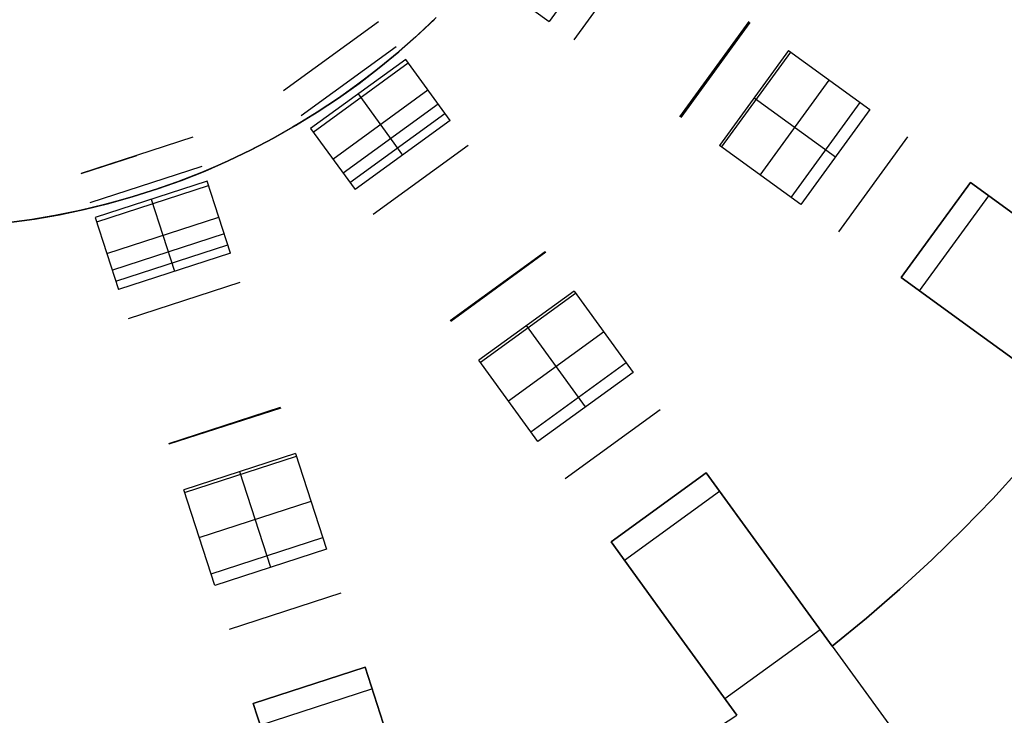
# Model space of a CAD drawing. Header units: millimetres. Extents: x 567 to 919, y 2269 to 2620.
# Tile 8 of 17: x 753 to 854, y 2320 to 2391. Entities that reach past the tile are written whole.
import ezdxf

# ---------------------------------------------------------------- set-up
doc = ezdxf.new("R2010")
doc.units = ezdxf.units.MM

msp = doc.modelspace()

# ---------------------------------------------------------------- linework, layer by layer
at = {"extrusion": (0.182849, 0.970735, -0.155688)}
msp.add_lwpolyline([(-363.12, 391.65), (-449.67, 320.11)], dxfattribs=at)
for points in [[(814.33, 2400.12), (807.28, 2390.41)], [(816.87, 2398.27), (809.82, 2388.56)], [(801.03, 2394.95), (807.28, 2390.41)], [(795.57, 2390.64), (793.67, 2388.86), (791.71, 2387.14), (789.7, 2385.49), (787.63, 2383.92), (785.5, 2382.41), (783.33, 2380.98), (781.1, 2379.63), (778.83, 2378.35), (776.52, 2377.16), (774.17, 2376.04), (771.78, 2375.01), (769.35, 2374.06), (766.9, 2373.2), (764.41, 2372.42), (761.9, 2371.73), (759.37, 2371.12), (756.82, 2370.6), (754.25, 2370.18), (751.67, 2369.84)], [(795.76, 2390.83), (793.88, 2389.05), (791.94, 2387.33), (789.94, 2385.68), (787.88, 2384.1), (785.77, 2382.6), (783.61, 2381.16), (781.4, 2379.81), (779.15, 2378.53), (776.86, 2377.32), (774.52, 2376.2), (772.15, 2375.16), (769.74, 2374.2), (767.3, 2373.33), (764.83, 2372.54), (762.33, 2371.84), (759.82, 2371.22), (757.28, 2370.69), (754.73, 2370.25), (752.16, 2369.9)], [(752.16, 2369.9), (754.73, 2370.25), (757.28, 2370.69), (759.82, 2371.22), (762.33, 2371.84), (764.83, 2372.54), (767.3, 2373.33), (769.74, 2374.2), (772.15, 2375.16), (774.52, 2376.2), (776.86, 2377.32), (779.15, 2378.53), (781.4, 2379.81), (783.61, 2381.16), (785.77, 2382.6), (787.88, 2384.1), (789.94, 2385.68), (791.94, 2387.33), (793.88, 2389.05), (795.76, 2390.83)], [(789.86, 2390.38), (780.15, 2383.33)], [(820.65, 2380.7), (827.7, 2390.41)], [(827.79, 2390.34), (820.73, 2380.63)], [(781.97, 2380.82), (791.68, 2387.88)], [(831.74, 2387.47), (824.69, 2377.76)], [(824.9, 2377.6), (831.96, 2387.31)], [(831.74, 2387.47), (840.04, 2381.44)], [(792.64, 2386.56), (782.93, 2379.51)], [(783.2, 2379.14), (792.91, 2386.19)], [(797.18, 2380.31), (792.64, 2386.56)], [(828.84, 2374.74), (835.89, 2384.45)], [(785.2, 2376.38), (794.91, 2383.44)], [(787.79, 2383.03), (792.32, 2376.79)], [(795.95, 2382), (786.24, 2374.95)], [(836.52, 2376.58), (828.22, 2382.61)], [(831.99, 2372.45), (839.05, 2382.16)], [(786.95, 2373.98), (796.65, 2381.03)], [(786.95, 2373.98), (796.65, 2381.03)], [(840.04, 2381.44), (832.99, 2371.73)], [(797.18, 2380.31), (787.47, 2373.26)], [(782.93, 2379.51), (787.47, 2373.26)], [(770.9, 2378.62), (759.49, 2374.91)], [(799.03, 2377.77), (789.32, 2370.72)], [(843.87, 2378.66), (836.82, 2368.95)], [(759.49, 2374.91), (765.19, 2376.76)], [(832.99, 2371.73), (824.69, 2377.76)], [(760.44, 2371.96), (771.86, 2375.67)], [(772.36, 2374.12), (760.95, 2370.41)], [(774.74, 2366.78), (772.36, 2374.12)], [(850.31, 2373.98), (843.25, 2364.27)], [(850.31, 2373.98), (843.25, 2364.27)], [(850.31, 2373.98), (843.25, 2364.27)], [(850.31, 2373.98), (843.25, 2364.27)], [(850.31, 2373.98), (843.25, 2364.27)], [(850.31, 2373.98), (843.25, 2364.27)], [(843.25, 2364.27), (850.31, 2373.98)], [(843.25, 2364.27), (850.31, 2373.98)], [(843.25, 2364.27), (850.31, 2373.98)], [(850.31, 2373.98), (858.4, 2368.1)], [(858.4, 2368.1), (850.31, 2373.98)], [(850.31, 2373.98), (858.4, 2368.1)], [(858.4, 2368.1), (850.31, 2373.98)], [(761.09, 2369.98), (772.5, 2373.69)], [(766.65, 2372.27), (769.04, 2364.92)], [(845.12, 2362.91), (852.18, 2372.62)], [(760.95, 2370.41), (763.33, 2363.07)], [(762.14, 2366.74), (773.55, 2370.45)], [(774.1, 2368.76), (762.69, 2365.05)], [(763.06, 2363.92), (774.47, 2367.62)], [(774.74, 2366.78), (763.33, 2363.07)], [(797.18, 2359.89), (806.89, 2366.94)], [(806.96, 2366.86), (797.25, 2359.8)], [(775.72, 2363.78), (764.3, 2360.08)], [(851.34, 2358.39), (843.25, 2364.27)], [(843.25, 2364.27), (851.34, 2358.39)], [(851.34, 2358.39), (843.25, 2364.27)], [(843.25, 2364.27), (851.34, 2358.39)], [(809.83, 2362.9), (800.12, 2355.85)], [(800.28, 2355.63), (809.99, 2362.68)], [(809.83, 2362.9), (815.86, 2354.6)], [(803.14, 2351.7), (812.85, 2358.75)], [(811.01, 2351.07), (804.98, 2359.37)], [(860.96, 2351.41), (851.34, 2358.39)], [(851.34, 2358.39), (860.96, 2351.41)], [(860.96, 2351.41), (851.34, 2358.39)], [(851.34, 2358.39), (860.96, 2351.41)], [(806.15, 2347.55), (800.12, 2355.85)], [(805.43, 2348.54), (815.14, 2355.6)], [(815.86, 2354.6), (806.15, 2347.55)], [(768.44, 2347.35), (779.85, 2351.06)], [(779.89, 2350.96), (768.47, 2347.25)], [(818.64, 2350.77), (808.93, 2343.72)], [(836.18, 2326.63), (839.7, 2329.5), (843.1, 2332.45), (846.38, 2335.46), (849.54, 2338.55), (852.58, 2341.69), (855.5, 2344.88), (858.29, 2348.13), (860.96, 2351.41)], [(836.18, 2326.63), (839.7, 2329.5), (843.1, 2332.45), (846.38, 2335.46), (849.54, 2338.55), (852.58, 2341.69), (855.5, 2344.88), (858.29, 2348.13), (860.96, 2351.41)], [(860.96, 2351.41), (858.29, 2348.13), (855.5, 2344.88), (852.58, 2341.69), (849.54, 2338.55), (846.38, 2335.46), (843.1, 2332.45), (839.7, 2329.5), (836.18, 2326.63)], [(836.18, 2326.63), (839.7, 2329.5), (843.1, 2332.45), (846.38, 2335.46), (849.54, 2338.55), (852.58, 2341.69), (855.5, 2344.88), (858.29, 2348.13), (860.96, 2351.41)], [(860.96, 2351.41), (858.29, 2348.13), (855.5, 2344.88), (852.58, 2341.69), (849.54, 2338.55), (846.38, 2335.46), (843.1, 2332.45), (839.7, 2329.5), (836.18, 2326.63)], [(860.96, 2351.41), (858.29, 2348.13), (855.5, 2344.88), (852.58, 2341.69), (849.54, 2338.55), (846.38, 2335.46), (843.1, 2332.45), (839.7, 2329.5), (836.18, 2326.63)], [(781.4, 2346.3), (769.98, 2342.6)], [(770.07, 2342.34), (781.48, 2346.05)], [(781.4, 2346.3), (784.57, 2336.55)], [(778.86, 2334.69), (775.69, 2344.45)], [(823.32, 2344.34), (813.61, 2337.28)], [(823.32, 2344.34), (813.61, 2337.28)], [(823.32, 2344.34), (813.61, 2337.28)], [(823.32, 2344.34), (813.61, 2337.28)], [(823.32, 2344.34), (813.61, 2337.28)], [(823.32, 2344.34), (813.61, 2337.28)], [(813.61, 2337.28), (823.32, 2344.34)], [(813.61, 2337.28), (823.32, 2344.34)], [(813.61, 2337.28), (823.32, 2344.34)], [(823.32, 2344.34), (829.2, 2336.24)], [(829.2, 2336.24), (823.32, 2344.34)], [(823.32, 2344.34), (829.2, 2336.24)], [(829.2, 2336.24), (823.32, 2344.34)], [(773.15, 2332.84), (769.98, 2342.6)], [(814.97, 2335.41), (824.67, 2342.47)], [(771.57, 2337.72), (782.98, 2341.43)], [(772.77, 2334.01), (784.19, 2337.72)], [(784.57, 2336.55), (773.15, 2332.84)], [(819.49, 2329.19), (813.61, 2337.28)], [(813.61, 2337.28), (819.49, 2329.19)], [(819.49, 2329.19), (813.61, 2337.28)], [(813.61, 2337.28), (819.49, 2329.19)], [(829.2, 2336.24), (836.18, 2326.63)], [(836.18, 2326.63), (829.2, 2336.24)], [(829.2, 2336.24), (836.18, 2326.63)], [(836.18, 2326.63), (829.2, 2336.24)], [(786.03, 2332.05), (774.62, 2328.34)], [(826.47, 2319.58), (819.49, 2329.19)], [(819.49, 2329.19), (826.47, 2319.58)], [(826.47, 2319.58), (819.49, 2329.19)], [(819.49, 2329.19), (826.47, 2319.58)], [(825.24, 2321.28), (834.95, 2328.33)], [(836.18, 2326.63), (849.83, 2307.84)], [(788.49, 2324.48), (777.07, 2320.77)], [(788.49, 2324.48), (777.07, 2320.77)], [(788.49, 2324.48), (777.07, 2320.77)], [(788.49, 2324.48), (777.07, 2320.77)], [(788.49, 2324.48), (777.07, 2320.77)], [(788.49, 2324.48), (777.07, 2320.77)], [(777.07, 2320.77), (788.49, 2324.48)], [(777.07, 2320.77), (788.49, 2324.48)], [(777.07, 2320.77), (788.49, 2324.48)], [(788.49, 2324.48), (791.58, 2314.97)], [(791.58, 2314.97), (788.49, 2324.48)], [(788.49, 2324.48), (791.58, 2314.97)], [(791.58, 2314.97), (788.49, 2324.48)], [(777.79, 2318.58), (789.2, 2322.29)], [(780.16, 2311.26), (777.07, 2320.77)], [(777.07, 2320.77), (780.16, 2311.26)], [(780.16, 2311.26), (777.07, 2320.77)], [(777.07, 2320.77), (780.16, 2311.26)], [(795.25, 2303.67), (799.48, 2305.31), (803.63, 2307.06), (807.68, 2308.92), (811.64, 2310.87), (815.5, 2312.92), (819.26, 2315.06), (822.92, 2317.28), (826.47, 2319.58)]]:
    msp.add_lwpolyline(points)
at = {"extrusion": (0.261413, 0.909535, -0.323124)}
for points in [[(-118.82, 781.58), (-161.46, 733.65)], [(-159.41, 731.82), (-116.77, 779.76)], [(-157.36, 730), (-114.72, 777.94)]]:
    msp.add_lwpolyline(points, dxfattribs=at)
at = {"extrusion": (0.32285, 0.889572, -0.323156)}
for points in [[(-33.56, 742.85), (50.31, 817.52)], [(51.97, 815.66), (-31.9, 740.98)], [(53.63, 813.8), (-30.24, 739.12)]]:
    msp.add_lwpolyline(points, dxfattribs=at)
at = {"extrusion": (0.809017, 0.587785, -1.96415e-14)}
msp.add_lwpolyline([(1464.87, 0), (1465.04, 0), (1465.21, -0.01), (1465.38, -0.03), (1465.55, -0.05), (1465.73, -0.07), (1465.9, -0.11), (1466.06, -0.15), (1466.23, -0.19), (1466.4, -0.24), (1466.56, -0.3), (1466.72, -0.36), (1466.88, -0.42), (1467.04, -0.5), (1467.19, -0.57), (1467.34, -0.66), (1467.49, -0.75), (1467.64, -0.84), (1467.78, -0.94), (1467.92, -1.04), (1468.05, -1.15), (1468.19, -1.26), (1468.31, -1.38), (1468.44, -1.5), (1468.56, -1.63), (1468.67, -1.76), (1468.78, -1.89), (1468.89, -2.03), (1468.99, -2.17), (1469.08, -2.31), (1469.17, -2.46), (1469.26, -2.61), (1469.34, -2.76), (1469.41, -2.92), (1469.48, -3.08), (1469.54, -3.24), (1469.6, -3.4), (1469.66, -3.57), (1469.7, -3.73), (1469.74, -3.9), (1469.78, -4.07), (1469.81, -4.24), (1469.83, -4.41), (1469.85, -4.58), (1469.86, -4.76), (1469.86, -4.93), (1469.86, -5.1), (1469.86, -5.27), (1469.85, -5.45), (1469.83, -5.62), (1469.8, -5.79), (1469.77, -5.96), (1469.74, -6.13), (1469.69, -6.3), (1469.65, -6.46), (1469.59, -6.63)], dxfattribs=at)
at = {"extrusion": (0.981519, 0.051352, 0.184345)}
for points in [[(2345.85, -174.95), (2337.16, -205.57)], [(2333.89, -204.64), (2342.58, -174.02)], [(2330.62, -203.72), (2339.31, -173.09)]]:
    msp.add_lwpolyline(points, dxfattribs=at)
at = {"extrusion": (0.587785, 0.809017, 5.97249e-13)}
msp.add_lwpolyline([(751.95, 0), (751.78, 0), (751.61, -0.01), (751.44, -0.03), (751.27, -0.05), (751.1, -0.07), (750.94, -0.1), (750.77, -0.14), (750.61, -0.18), (750.44, -0.23), (750.28, -0.29), (750.12, -0.35), (749.96, -0.41), (749.81, -0.48), (749.66, -0.56), (749.51, -0.64), (749.36, -0.72), (749.22, -0.81), (749.07, -0.91), (748.94, -1.01), (748.8, -1.11)], dxfattribs=at)
at = {"extrusion": (0.587785, 0.809017, -6.43595e-14)}
msp.add_lwpolyline([(735.31, -308.96), (735.35, -309.13), (735.37, -309.3), (735.39, -309.47), (735.41, -309.64), (735.42, -309.81), (735.42, -309.98), (735.42, -310.15), (735.41, -310.32), (735.4, -310.49), (735.38, -310.66), (735.35, -310.83), (735.32, -311), (735.28, -311.17), (735.24, -311.33), (735.19, -311.5), (735.14, -311.66), (735.08, -311.82), (735.01, -311.98), (734.94, -312.13), (734.87, -312.29), (734.79, -312.44), (734.7, -312.59), (734.61, -312.73), (734.51, -312.87), (734.41, -313.01), (734.31, -313.15), (734.2, -313.28), (734.08, -313.41), (733.97, -313.53), (733.84, -313.65), (733.72, -313.76), (733.59, -313.87), (733.45, -313.98), (733.31, -314.08), (733.17, -314.18), (733.03, -314.27), (732.88, -314.36), (732.73, -314.44), (732.58, -314.51), (732.42, -314.58), (732.26, -314.65), (732.1, -314.71), (731.94, -314.76), (731.78, -314.81), (731.61, -314.86), (731.44, -314.89), (731.27, -314.93), (731.11, -314.95), (730.94, -314.97), (730.76, -314.99), (730.59, -315), (730.42, -315)], dxfattribs=at)
at = {"extrusion": (0.020711, 0.992505, 0.12044)}
for points in [[(-800.59, -464.7), (-777.74, -596.62)], [(-774.31, -596.03), (-797.17, -464.11)], [(-770.89, -595.43), (-793.75, -463.51)]]:
    msp.add_lwpolyline(points, dxfattribs=at)
at = {"extrusion": (0.809017, 0.587785, -1.4411e-14)}
msp.add_lwpolyline([(1469.59, -6.63), (1469.65, -6.46), (1469.69, -6.3), (1469.74, -6.13), (1469.77, -5.96), (1469.8, -5.79), (1469.83, -5.62), (1469.85, -5.45), (1469.86, -5.27), (1469.86, -5.1), (1469.86, -4.93), (1469.86, -4.76), (1469.85, -4.58), (1469.83, -4.41), (1469.81, -4.24), (1469.78, -4.07), (1469.74, -3.9), (1469.7, -3.73), (1469.66, -3.57), (1469.6, -3.4), (1469.54, -3.24), (1469.48, -3.08), (1469.41, -2.92), (1469.34, -2.76), (1469.26, -2.61), (1469.17, -2.46), (1469.08, -2.31), (1468.99, -2.17), (1468.89, -2.03), (1468.78, -1.89), (1468.67, -1.76), (1468.56, -1.63), (1468.44, -1.5), (1468.31, -1.38), (1468.19, -1.26), (1468.05, -1.15), (1467.92, -1.04), (1467.78, -0.94), (1467.64, -0.84), (1467.49, -0.75), (1467.34, -0.66), (1467.19, -0.57), (1467.04, -0.5), (1466.88, -0.42), (1466.72, -0.36), (1466.56, -0.3), (1466.4, -0.24), (1466.23, -0.19), (1466.06, -0.15), (1465.9, -0.11), (1465.73, -0.07), (1465.55, -0.05), (1465.38, -0.03), (1465.21, -0.01), (1465.04, 0), (1464.87, 0)], dxfattribs=at)
at = {"extrusion": (0.587785, 0.809017, 3.02297e-14)}
msp.add_lwpolyline([(730.42, -315), (730.59, -315), (730.76, -314.99), (730.94, -314.97), (731.11, -314.95), (731.27, -314.93), (731.44, -314.89), (731.61, -314.86), (731.78, -314.81), (731.94, -314.76), (732.1, -314.71), (732.26, -314.65), (732.42, -314.58), (732.58, -314.51), (732.73, -314.44), (732.88, -314.36), (733.03, -314.27), (733.17, -314.18), (733.31, -314.08), (733.45, -313.98), (733.59, -313.87), (733.72, -313.76), (733.84, -313.65), (733.97, -313.53), (734.08, -313.41), (734.2, -313.28), (734.31, -313.15), (734.41, -313.01), (734.51, -312.87), (734.61, -312.73), (734.7, -312.59), (734.79, -312.44), (734.87, -312.29), (734.94, -312.13), (735.01, -311.98), (735.08, -311.82), (735.14, -311.66), (735.19, -311.5), (735.24, -311.33), (735.28, -311.17), (735.32, -311), (735.35, -310.83), (735.38, -310.66), (735.4, -310.49), (735.41, -310.32), (735.42, -310.15), (735.42, -309.98), (735.42, -309.81), (735.41, -309.64), (735.39, -309.47), (735.37, -309.3), (735.35, -309.13), (735.31, -308.96)], dxfattribs=at)
at = {"extrusion": (0.809017, 0.587785, 2.89713e-14)}
msp.add_lwpolyline([(1469.59, -6.63), (1469.65, -6.46), (1469.69, -6.3), (1469.74, -6.13), (1469.77, -5.96), (1469.8, -5.79), (1469.83, -5.62), (1469.85, -5.45), (1469.86, -5.27), (1469.86, -5.1), (1469.86, -4.93), (1469.86, -4.76), (1469.85, -4.58), (1469.83, -4.41), (1469.81, -4.24), (1469.78, -4.07), (1469.74, -3.9), (1469.7, -3.73), (1469.66, -3.57), (1469.6, -3.4), (1469.54, -3.24), (1469.48, -3.08), (1469.41, -2.92), (1469.34, -2.76), (1469.26, -2.61), (1469.17, -2.46), (1469.08, -2.31), (1468.99, -2.17), (1468.89, -2.03), (1468.78, -1.89), (1468.67, -1.76), (1468.56, -1.63), (1468.44, -1.5), (1468.31, -1.38), (1468.19, -1.26), (1468.05, -1.15), (1467.92, -1.04), (1467.78, -0.94), (1467.64, -0.84), (1467.49, -0.75), (1467.34, -0.66), (1467.19, -0.57), (1467.04, -0.5), (1466.88, -0.42), (1466.72, -0.36), (1466.56, -0.3), (1466.4, -0.24), (1466.23, -0.19), (1466.06, -0.15), (1465.9, -0.11), (1465.73, -0.07), (1465.55, -0.05), (1465.38, -0.03), (1465.21, -0.01), (1465.04, 0), (1464.87, 0)], dxfattribs=at)
at = {"extrusion": (0.809017, 0.587785, 2.64814e-13)}
msp.add_lwpolyline([(1458.04, -38.64), (1458.15, -38.52), (1458.26, -38.4), (1458.36, -38.28), (1458.46, -38.15), (1458.56, -38.02), (1458.65, -37.89), (1458.74, -37.75), (1458.82, -37.61), (1458.9, -37.47), (1458.98, -37.33), (1459.05, -37.18), (1459.11, -37.03), (1459.17, -36.88), (1459.23, -36.73)], dxfattribs=at)
at = {"extrusion": (0.909535, 0.261413, 0.323124)}
for points in [[(2068.33, -496.49), (2025.69, -544.42)], [(2023.65, -542.6), (2066.28, -494.67)], [(2021.6, -540.78), (2064.23, -492.85)]]:
    msp.add_lwpolyline(points, dxfattribs=at)
at = {"extrusion": (0.587785, 0.809017, -1.96246e-13)}
msp.add_lwpolyline([(720.16, -315), (719.99, -315), (719.82, -314.99), (719.65, -314.97), (719.48, -314.95), (719.31, -314.93), (719.14, -314.89), (718.97, -314.86), (718.8, -314.81), (718.64, -314.76), (718.48, -314.71), (718.32, -314.65), (718.16, -314.58), (718, -314.51), (717.85, -314.43), (717.7, -314.35), (717.55, -314.26), (717.4, -314.17), (717.26, -314.07), (717.12, -313.97), (716.99, -313.86), (716.86, -313.75), (716.73, -313.63), (716.61, -313.51), (716.49, -313.39), (716.37, -313.26), (716.26, -313.13), (716.16, -312.99), (716.06, -312.85), (715.96, -312.71), (715.87, -312.56), (715.78, -312.41), (715.7, -312.26), (715.63, -312.11), (715.56, -311.95), (715.5, -311.79), (715.44, -311.63)], dxfattribs=at)
at = {"extrusion": (0.809017, 0.587785, -3.70502e-13)}
msp.add_lwpolyline([(1454, -1.11), (1454.13, -1.01), (1454.27, -0.91), (1454.41, -0.81), (1454.56, -0.72), (1454.7, -0.64), (1454.85, -0.56), (1455, -0.48), (1455.16, -0.41), (1455.32, -0.35), (1455.48, -0.29), (1455.64, -0.23), (1455.8, -0.18), (1455.97, -0.14), (1456.13, -0.1), (1456.3, -0.07), (1456.47, -0.05), (1456.64, -0.03), (1456.81, -0.01), (1456.98, 0), (1457.15, 0)], dxfattribs=at)
at = {"extrusion": (0.587785, 0.809017, -6.43619e-14)}
msp.add_lwpolyline([(730.42, -315), (730.59, -315), (730.76, -314.99), (730.94, -314.97), (731.11, -314.95), (731.27, -314.93), (731.44, -314.89), (731.61, -314.86), (731.78, -314.81), (731.94, -314.76), (732.1, -314.71), (732.26, -314.65), (732.42, -314.58), (732.58, -314.51), (732.73, -314.44), (732.88, -314.36), (733.03, -314.27), (733.17, -314.18), (733.31, -314.08), (733.45, -313.98), (733.59, -313.87), (733.72, -313.76), (733.84, -313.65), (733.97, -313.53), (734.08, -313.41), (734.2, -313.28), (734.31, -313.15), (734.41, -313.01), (734.51, -312.87), (734.61, -312.73), (734.7, -312.59), (734.79, -312.44), (734.87, -312.29), (734.94, -312.13), (735.01, -311.98), (735.08, -311.82), (735.14, -311.66), (735.19, -311.5), (735.24, -311.33), (735.28, -311.17), (735.32, -311), (735.35, -310.83), (735.38, -310.66), (735.4, -310.49), (735.41, -310.32), (735.42, -310.15), (735.42, -309.98), (735.42, -309.81), (735.41, -309.64), (735.39, -309.47), (735.37, -309.3), (735.35, -309.13), (735.31, -308.96)], dxfattribs=at)
at = {"extrusion": (0.951057, 0.309017, -2.26454e-14)}
msp.add_lwpolyline([(2019.25, 0), (2019.42, 0), (2019.6, -0.01), (2019.77, -0.03), (2019.94, -0.05), (2020.11, -0.07), (2020.28, -0.11), (2020.45, -0.15), (2020.62, -0.19), (2020.78, -0.24), (2020.94, -0.3), (2021.11, -0.36), (2021.27, -0.42), (2021.42, -0.5), (2021.58, -0.57), (2021.73, -0.66), (2021.88, -0.75), (2022.02, -0.84), (2022.17, -0.94), (2022.3, -1.04), (2022.44, -1.15), (2022.57, -1.26), (2022.7, -1.38), (2022.82, -1.5), (2022.94, -1.63), (2023.05, -1.76), (2023.16, -1.89), (2023.27, -2.03), (2023.37, -2.17), (2023.47, -2.31), (2023.56, -2.46), (2023.64, -2.61), (2023.72, -2.76), (2023.8, -2.92), (2023.86, -3.08), (2023.93, -3.24), (2023.99, -3.4), (2024.04, -3.57), (2024.09, -3.73), (2024.13, -3.9), (2024.16, -4.07), (2024.19, -4.24), (2024.21, -4.41), (2024.23, -4.58), (2024.24, -4.76), (2024.25, -4.93), (2024.25, -5.1), (2024.24, -5.27), (2024.23, -5.45), (2024.21, -5.62), (2024.19, -5.79), (2024.16, -5.96), (2024.12, -6.13), (2024.08, -6.3), (2024.03, -6.46), (2023.98, -6.63)], dxfattribs=at)
at = {"extrusion": (0.994926, 0.03131, 0.09561)}
for points in [[(2353.19, -87.42), (2343.24, -117.66)], [(2341.56, -117.11), (2351.52, -86.87)], [(2339.89, -116.56), (2349.84, -86.32)]]:
    msp.add_lwpolyline(points, dxfattribs=at)
at = {"extrusion": (0.809017, 0.587785, -5.96598e-13)}
msp.add_lwpolyline([(1458.04, -38.64), (1458.15, -38.52), (1458.26, -38.4), (1458.36, -38.28), (1458.46, -38.15), (1458.56, -38.02), (1458.65, -37.89), (1458.74, -37.75), (1458.82, -37.61), (1458.9, -37.47), (1458.98, -37.33), (1459.05, -37.18), (1459.11, -37.03), (1459.17, -36.88), (1459.23, -36.73)], dxfattribs=at)
at = {"extrusion": (0.889572, 0.32285, 0.323156)}
for points in [[(1878.66, -580.59), (1962.53, -505.91)], [(1960.87, -504.05), (1877, -578.73)], [(1959.21, -502.19), (1875.34, -576.86)]]:
    msp.add_lwpolyline(points, dxfattribs=at)
at = {"extrusion": (0.051352, 0.981519, 0.184345)}
for points in [[(-718.44, -752.31), (-764.97, -588.36)], [(-761.7, -587.43), (-715.17, -751.38)], [(-758.43, -586.51), (-711.9, -750.46)]]:
    msp.add_lwpolyline(points, dxfattribs=at)
at = {"extrusion": (0.951057, 0.309017, -4.75922e-14)}
msp.add_lwpolyline([(2023.98, -6.63), (2024.03, -6.46), (2024.08, -6.3), (2024.12, -6.13), (2024.16, -5.96), (2024.19, -5.79), (2024.21, -5.62), (2024.23, -5.45), (2024.24, -5.27), (2024.25, -5.1), (2024.25, -4.93), (2024.24, -4.76), (2024.23, -4.58), (2024.21, -4.41), (2024.19, -4.24), (2024.16, -4.07), (2024.13, -3.9), (2024.09, -3.73), (2024.04, -3.57), (2023.99, -3.4), (2023.93, -3.24), (2023.86, -3.08), (2023.8, -2.92), (2023.72, -2.76), (2023.64, -2.61), (2023.56, -2.46), (2023.47, -2.31), (2023.37, -2.17), (2023.27, -2.03), (2023.16, -1.89), (2023.05, -1.76), (2022.94, -1.63), (2022.82, -1.5), (2022.7, -1.38), (2022.57, -1.26), (2022.44, -1.15), (2022.3, -1.04), (2022.17, -0.94), (2022.02, -0.84), (2021.88, -0.75), (2021.73, -0.66), (2021.58, -0.57), (2021.42, -0.5), (2021.27, -0.42), (2021.11, -0.36), (2020.94, -0.3), (2020.78, -0.24), (2020.62, -0.19), (2020.45, -0.15), (2020.28, -0.11), (2020.11, -0.07), (2019.94, -0.05), (2019.77, -0.03), (2019.6, -0.01), (2019.42, 0), (2019.25, 0)], dxfattribs=at)
at = {"extrusion": (0.809017, 0.587785, -1.95159e-13)}
msp.add_lwpolyline([(1457.15, 0), (1456.98, 0), (1456.81, -0.01), (1456.64, -0.03), (1456.47, -0.05), (1456.3, -0.07), (1456.13, -0.1), (1455.97, -0.14), (1455.8, -0.18), (1455.64, -0.23), (1455.48, -0.29), (1455.32, -0.35), (1455.16, -0.41), (1455, -0.48), (1454.85, -0.56), (1454.7, -0.64), (1454.56, -0.72), (1454.41, -0.81), (1454.27, -0.91), (1454.13, -1.01), (1454, -1.11)], dxfattribs=at)
at = {"extrusion": (1, 0, 0)}
for points in [[(2376.91, -30.55), (2376.91, -79.02)], [(2376.91, -201.43), (2376.91, -302.98)], [(2373.98, -84), (2373.98, -94)], [(2373.98, -106), (2373.98, -146)], [(2373.98, -158), (2373.98, -178)], [(2369.13, -94), (2369.13, -84)], [(2369.13, -146), (2369.13, -106)], [(2369.13, -178), (2369.13, -158)], [(2367.2, -30.55), (2367.2, -79.02)], [(2367.2, -201.43), (2367.2, -302.98)], [(2364.27, -94), (2364.27, -84)], [(2364.27, -146), (2364.27, -106)], [(2364.27, -178), (2364.27, -158)], [(2348.36, -30.55), (2348.36, -79.02)], [(2348.36, -201.43), (2348.36, -302.98)], [(2344.34, -84), (2344.34, -94)], [(2344.34, -106), (2344.34, -146)], [(2344.34, -158), (2344.34, -178)], [(2341.31, -30.55), (2341.31, -79.02)], [(2341.31, -201.43), (2341.31, -302.98)], [(2340.81, -94), (2340.81, -84)], [(2340.81, -146), (2340.81, -106)], [(2340.81, -178), (2340.81, -158)], [(2337.28, -94), (2337.28, -84)], [(2337.28, -146), (2337.28, -106)], [(2337.28, -178), (2337.28, -158)], [(2329.22, -30.55), (2329.22, -79.02)], [(2329.22, -201.43), (2329.22, -302.98)], [(2326.63, -94), (2326.63, -106)], [(2326.63, -146), (2326.63, -158)], [(2325.51, -30.55), (2325.51, -79.02)], [(2325.51, -201.43), (2325.51, -302.98)], [(2324.48, -84), (2324.48, -94)], [(2324.48, -106), (2324.48, -146)], [(2324.48, -158), (2324.48, -178)], [(2322.63, -94), (2322.63, -84)], [(2322.63, -146), (2322.63, -106)], [(2322.63, -178), (2322.63, -158)], [(2320.77, -94), (2320.77, -84)], [(2320.77, -146), (2320.77, -106)], [(2320.77, -178), (2320.77, -158)], [(2319.58, -94), (2319.58, -106)], [(2319.58, -146), (2319.58, -158)]]:
    msp.add_lwpolyline(points, dxfattribs=at)
at = {"extrusion": (0.587785, 0.809017, 3.07605e-14)}
msp.add_lwpolyline([(715.44, -311.63), (715.5, -311.79), (715.56, -311.95), (715.63, -312.11), (715.7, -312.26), (715.78, -312.41), (715.87, -312.56), (715.96, -312.71), (716.06, -312.85), (716.16, -312.99), (716.26, -313.13), (716.37, -313.26), (716.49, -313.39), (716.61, -313.51), (716.73, -313.63), (716.86, -313.75), (716.99, -313.86), (717.12, -313.97), (717.26, -314.07), (717.4, -314.17), (717.55, -314.26), (717.7, -314.35), (717.85, -314.43), (718, -314.51), (718.16, -314.58), (718.32, -314.65), (718.48, -314.71), (718.64, -314.76), (718.8, -314.81), (718.97, -314.86), (719.14, -314.89), (719.31, -314.93), (719.48, -314.95), (719.65, -314.97), (719.82, -314.99), (719.99, -315), (720.16, -315)], dxfattribs=at)
at = {"extrusion": (0.951057, 0.309017, -1.23264e-14)}
msp.add_lwpolyline([(2023.98, -6.63), (2024.03, -6.46), (2024.08, -6.3), (2024.12, -6.13), (2024.16, -5.96), (2024.19, -5.79), (2024.21, -5.62), (2024.23, -5.45), (2024.24, -5.27), (2024.25, -5.1), (2024.25, -4.93), (2024.24, -4.76), (2024.23, -4.58), (2024.21, -4.41), (2024.19, -4.24), (2024.16, -4.07), (2024.13, -3.9), (2024.09, -3.73), (2024.04, -3.57), (2023.99, -3.4), (2023.93, -3.24), (2023.86, -3.08), (2023.8, -2.92), (2023.72, -2.76), (2023.64, -2.61), (2023.56, -2.46), (2023.47, -2.31), (2023.37, -2.17), (2023.27, -2.03), (2023.16, -1.89), (2023.05, -1.76), (2022.94, -1.63), (2022.82, -1.5), (2022.7, -1.38), (2022.57, -1.26), (2022.44, -1.15), (2022.3, -1.04), (2022.17, -0.94), (2022.02, -0.84), (2021.88, -0.75), (2021.73, -0.66), (2021.58, -0.57), (2021.42, -0.5), (2021.27, -0.42), (2021.11, -0.36), (2020.94, -0.3), (2020.78, -0.24), (2020.62, -0.19), (2020.45, -0.15), (2020.28, -0.11), (2020.11, -0.07), (2019.94, -0.05), (2019.77, -0.03), (2019.6, -0.01), (2019.42, 0), (2019.25, 0)], dxfattribs=at)
at = {"extrusion": (0.809017, 0.587785, -4.97934e-13)}
msp.add_lwpolyline([(1458.04, -38.64), (1458.15, -38.52), (1458.26, -38.4), (1458.36, -38.28), (1458.46, -38.15), (1458.56, -38.02), (1458.65, -37.89), (1458.74, -37.75), (1458.82, -37.61), (1458.9, -37.47), (1458.98, -37.33), (1459.05, -37.18), (1459.11, -37.03), (1459.17, -36.88), (1459.23, -36.73)], dxfattribs=at)
at = {"extrusion": (0.809017, 0.587785, -3.15273e-13)}
msp.add_lwpolyline([(1457.15, 0), (1456.98, 0), (1456.81, -0.01), (1456.64, -0.03), (1456.47, -0.05), (1456.3, -0.07), (1456.13, -0.1), (1455.97, -0.14), (1455.8, -0.18), (1455.64, -0.23), (1455.48, -0.29), (1455.32, -0.35), (1455.16, -0.41), (1455, -0.48), (1454.85, -0.56), (1454.7, -0.64), (1454.56, -0.72), (1454.41, -0.81), (1454.27, -0.91), (1454.13, -1.01), (1454, -1.11)], dxfattribs=at)
at = {"extrusion": (0.587785, 0.809017, 1.35214e-13)}
msp.add_lwpolyline([(715.44, -311.63), (715.5, -311.79), (715.56, -311.95), (715.63, -312.11), (715.7, -312.26), (715.78, -312.41), (715.87, -312.56), (715.96, -312.71), (716.06, -312.85), (716.16, -312.99), (716.26, -313.13), (716.37, -313.26), (716.49, -313.39), (716.61, -313.51), (716.73, -313.63), (716.86, -313.75), (716.99, -313.86), (717.12, -313.97), (717.26, -314.07), (717.4, -314.17), (717.55, -314.26), (717.7, -314.35), (717.85, -314.43), (718, -314.51), (718.16, -314.58), (718.32, -314.65), (718.48, -314.71), (718.64, -314.76), (718.8, -314.81), (718.97, -314.86), (719.14, -314.89), (719.31, -314.93), (719.48, -314.95), (719.65, -314.97), (719.82, -314.99), (719.99, -315), (720.16, -315)], dxfattribs=at)
at = {"extrusion": (0.951057, 0.309017, -1.52478e-14)}
msp.add_lwpolyline([(2012.42, -38.64), (2012.53, -38.52), (2012.64, -38.4), (2012.75, -38.28), (2012.85, -38.15), (2012.94, -38.02), (2013.04, -37.89), (2013.12, -37.75), (2013.21, -37.61), (2013.29, -37.47), (2013.36, -37.33), (2013.43, -37.18), (2013.5, -37.03), (2013.56, -36.88), (2013.61, -36.73)], dxfattribs=at)
at = {"extrusion": (0.951057, 0.309017, -1.16519e-13)}
msp.add_lwpolyline([(2012.42, -38.64), (2012.53, -38.52), (2012.64, -38.4), (2012.75, -38.28), (2012.85, -38.15), (2012.94, -38.02), (2013.04, -37.89), (2013.12, -37.75), (2013.21, -37.61), (2013.29, -37.47), (2013.36, -37.33), (2013.43, -37.18), (2013.5, -37.03), (2013.56, -36.88), (2013.61, -36.73)], dxfattribs=at)
at = {"extrusion": (0.975835, 0.150585, 0.158335)}
for points in [[(2221.81, -216.51), (2177.04, -262.46)], [(2176.08, -261.52), (2220.85, -215.57)], [(2175.11, -260.58), (2219.89, -214.64)]]:
    msp.add_lwpolyline(points, dxfattribs=at)
at = {"extrusion": (0.951057, 0.309017, 1.40119e-13)}
msp.add_lwpolyline([(2008.38, -1.11), (2008.52, -1.01), (2008.65, -0.91), (2008.8, -0.81), (2008.94, -0.72), (2009.09, -0.64), (2009.24, -0.56), (2009.39, -0.48), (2009.54, -0.41), (2009.7, -0.35), (2009.86, -0.29), (2010.02, -0.23), (2010.19, -0.18), (2010.35, -0.14), (2010.52, -0.1), (2010.68, -0.07), (2010.85, -0.05), (2011.02, -0.03), (2011.19, -0.01), (2011.36, 0), (2011.53, 0)], dxfattribs=at)
at = {"extrusion": (0.809017, 0.587785, -8.63209e-14)}
msp.add_lwpolyline([(1440.51, -308.96), (1440.54, -309.13), (1440.57, -309.3), (1440.59, -309.47), (1440.61, -309.64), (1440.62, -309.81), (1440.62, -309.98), (1440.62, -310.15), (1440.61, -310.32), (1440.59, -310.49), (1440.57, -310.66), (1440.55, -310.83), (1440.52, -311), (1440.48, -311.17), (1440.44, -311.33), (1440.39, -311.5), (1440.34, -311.66), (1440.28, -311.82), (1440.21, -311.98), (1440.14, -312.13), (1440.06, -312.29), (1439.98, -312.44), (1439.9, -312.59), (1439.81, -312.73), (1439.71, -312.87), (1439.61, -313.01), (1439.5, -313.15), (1439.39, -313.28), (1439.28, -313.41), (1439.16, -313.53), (1439.04, -313.65), (1438.91, -313.76), (1438.78, -313.87), (1438.65, -313.98), (1438.51, -314.08), (1438.37, -314.18), (1438.22, -314.27), (1438.08, -314.36), (1437.92, -314.44), (1437.77, -314.51), (1437.62, -314.58), (1437.46, -314.65), (1437.3, -314.71), (1437.14, -314.76), (1436.97, -314.81), (1436.81, -314.86), (1436.64, -314.89), (1436.47, -314.93), (1436.3, -314.95), (1436.13, -314.97), (1435.96, -314.99), (1435.79, -315), (1435.62, -315)], dxfattribs=at)
at = {"extrusion": (0.992505, 0.020711, -0.12044)}
for points in [[(2326.65, -71.68), (2349.5, -203.6)], [(2346.08, -204.19), (2323.22, -72.27)], [(2342.66, -204.78), (2319.8, -72.86)]]:
    msp.add_lwpolyline(points, dxfattribs=at)
at = {"extrusion": (0.951057, 0.309017, 4.84299e-13)}
msp.add_lwpolyline([(2012.42, -38.64), (2012.53, -38.52), (2012.64, -38.4), (2012.75, -38.28), (2012.85, -38.15), (2012.94, -38.02), (2013.04, -37.89), (2013.12, -37.75), (2013.21, -37.61), (2013.29, -37.47), (2013.36, -37.33), (2013.43, -37.18), (2013.5, -37.03), (2013.56, -36.88), (2013.61, -36.73)], dxfattribs=at)
at = {"extrusion": (0.951057, 0.309017, -2.1377e-13)}
msp.add_lwpolyline([(2011.53, 0), (2011.36, 0), (2011.19, -0.01), (2011.02, -0.03), (2010.85, -0.05), (2010.68, -0.07), (2010.52, -0.1), (2010.35, -0.14), (2010.19, -0.18), (2010.02, -0.23), (2009.86, -0.29), (2009.7, -0.35), (2009.54, -0.41), (2009.39, -0.48), (2009.24, -0.56), (2009.09, -0.64), (2008.94, -0.72), (2008.8, -0.81), (2008.65, -0.91), (2008.52, -1.01), (2008.38, -1.11)], dxfattribs=at)
at = {"extrusion": (0.970735, 0.182849, 0.155688)}
for points in [[(2092.79, -259.45), (2179.34, -187.91)], [(2178.58, -186.98), (2092.02, -258.52)], [(2177.81, -186.05), (2091.26, -257.59)]]:
    msp.add_lwpolyline(points, dxfattribs=at)
at = {"extrusion": (0.951057, 0.309017, -8.32913e-14)}
msp.add_lwpolyline([(2011.53, 0), (2011.36, 0), (2011.19, -0.01), (2011.02, -0.03), (2010.85, -0.05), (2010.68, -0.07), (2010.52, -0.1), (2010.35, -0.14), (2010.19, -0.18), (2010.02, -0.23), (2009.86, -0.29), (2009.7, -0.35), (2009.54, -0.41), (2009.39, -0.48), (2009.24, -0.56), (2009.09, -0.64), (2008.94, -0.72), (2008.8, -0.81), (2008.65, -0.91), (2008.52, -1.01), (2008.38, -1.11)], dxfattribs=at)
at = {"extrusion": (0.809017, 0.587785, 4.20897e-14)}
msp.add_lwpolyline([(1435.62, -315), (1435.79, -315), (1435.96, -314.99), (1436.13, -314.97), (1436.3, -314.95), (1436.47, -314.93), (1436.64, -314.89), (1436.81, -314.86), (1436.97, -314.81), (1437.14, -314.76), (1437.3, -314.71), (1437.46, -314.65), (1437.62, -314.58), (1437.77, -314.51), (1437.92, -314.44), (1438.08, -314.36), (1438.22, -314.27), (1438.37, -314.18), (1438.51, -314.08), (1438.65, -313.98), (1438.78, -313.87), (1438.91, -313.76), (1439.04, -313.65), (1439.16, -313.53), (1439.28, -313.41), (1439.39, -313.28), (1439.5, -313.15), (1439.61, -313.01), (1439.71, -312.87), (1439.81, -312.73), (1439.9, -312.59), (1439.98, -312.44), (1440.06, -312.29), (1440.14, -312.13), (1440.21, -311.98), (1440.28, -311.82), (1440.34, -311.66), (1440.39, -311.5), (1440.44, -311.33), (1440.48, -311.17), (1440.52, -311), (1440.55, -310.83), (1440.57, -310.66), (1440.59, -310.49), (1440.61, -310.32), (1440.62, -310.15), (1440.62, -309.98), (1440.62, -309.81), (1440.61, -309.64), (1440.59, -309.47), (1440.57, -309.3), (1440.54, -309.13), (1440.51, -308.96)], dxfattribs=at)
at = {"extrusion": (0.809017, 0.587785, -7.9916e-14)}
msp.add_lwpolyline([(1435.62, -315), (1435.79, -315), (1435.96, -314.99), (1436.13, -314.97), (1436.3, -314.95), (1436.47, -314.93), (1436.64, -314.89), (1436.81, -314.86), (1436.97, -314.81), (1437.14, -314.76), (1437.3, -314.71), (1437.46, -314.65), (1437.62, -314.58), (1437.77, -314.51), (1437.92, -314.44), (1438.08, -314.36), (1438.22, -314.27), (1438.37, -314.18), (1438.51, -314.08), (1438.65, -313.98), (1438.78, -313.87), (1438.91, -313.76), (1439.04, -313.65), (1439.16, -313.53), (1439.28, -313.41), (1439.39, -313.28), (1439.5, -313.15), (1439.61, -313.01), (1439.71, -312.87), (1439.81, -312.73), (1439.9, -312.59), (1439.98, -312.44), (1440.06, -312.29), (1440.14, -312.13), (1440.21, -311.98), (1440.28, -311.82), (1440.34, -311.66), (1440.39, -311.5), (1440.44, -311.33), (1440.48, -311.17), (1440.52, -311), (1440.55, -310.83), (1440.57, -310.66), (1440.59, -310.49), (1440.61, -310.32), (1440.62, -310.15), (1440.62, -309.98), (1440.62, -309.81), (1440.61, -309.64), (1440.59, -309.47), (1440.57, -309.3), (1440.54, -309.13), (1440.51, -308.96)], dxfattribs=at)
at = {"extrusion": (0.809017, 0.587785, -1.67417e-13)}
msp.add_lwpolyline([(1425.36, -315), (1425.19, -315), (1425.02, -314.99), (1424.84, -314.97), (1424.67, -314.95), (1424.5, -314.93), (1424.33, -314.89), (1424.17, -314.86), (1424, -314.81), (1423.84, -314.76), (1423.67, -314.71), (1423.51, -314.65), (1423.35, -314.58), (1423.2, -314.51), (1423.04, -314.43), (1422.89, -314.35), (1422.74, -314.26), (1422.6, -314.17), (1422.46, -314.07), (1422.32, -313.97), (1422.18, -313.86), (1422.05, -313.75), (1421.93, -313.63), (1421.8, -313.51), (1421.68, -313.39), (1421.57, -313.26), (1421.46, -313.13), (1421.35, -312.99), (1421.25, -312.85), (1421.16, -312.71), (1421.07, -312.56), (1420.98, -312.41), (1420.9, -312.26), (1420.83, -312.11), (1420.76, -311.95), (1420.69, -311.79), (1420.63, -311.63)], dxfattribs=at)
at = {"extrusion": (0.951057, 0.309017, 1.18926e-13)}
msp.add_lwpolyline([(1994.89, -308.96), (1994.93, -309.13), (1994.95, -309.3), (1994.97, -309.47), (1994.99, -309.64), (1995, -309.81), (1995, -309.98), (1995, -310.15), (1994.99, -310.32), (1994.98, -310.49), (1994.96, -310.66), (1994.93, -310.83), (1994.9, -311), (1994.86, -311.17), (1994.82, -311.33), (1994.77, -311.5), (1994.72, -311.66), (1994.66, -311.82), (1994.59, -311.98), (1994.52, -312.13), (1994.45, -312.29), (1994.37, -312.44), (1994.28, -312.59), (1994.19, -312.73), (1994.09, -312.87), (1993.99, -313.01), (1993.89, -313.15), (1993.78, -313.28), (1993.66, -313.41), (1993.55, -313.53), (1993.42, -313.65), (1993.3, -313.76), (1993.17, -313.87), (1993.03, -313.98), (1992.89, -314.08), (1992.75, -314.18), (1992.61, -314.27), (1992.46, -314.36), (1992.31, -314.44), (1992.16, -314.51), (1992, -314.58), (1991.84, -314.65), (1991.68, -314.71), (1991.52, -314.76), (1991.36, -314.81), (1991.19, -314.86), (1991.02, -314.89), (1990.85, -314.93), (1990.69, -314.95), (1990.52, -314.97), (1990.35, -314.99), (1990.17, -315), (1990, -315)], dxfattribs=at)
at = {"extrusion": (0.997934, 0.01273, -0.062974)}
for points in [[(2314.23, -126.13), (2340.82, -257.35)], [(2339.04, -257.71), (2312.45, -126.49)], [(2337.25, -258.07), (2310.67, -126.85)]]:
    msp.add_lwpolyline(points, dxfattribs=at)
at = {"extrusion": (0.809017, 0.587785, 4.56158e-15)}
msp.add_lwpolyline([(1420.63, -311.63), (1420.69, -311.79), (1420.76, -311.95), (1420.83, -312.11), (1420.9, -312.26), (1420.98, -312.41), (1421.07, -312.56), (1421.16, -312.71), (1421.25, -312.85), (1421.35, -312.99), (1421.46, -313.13), (1421.57, -313.26), (1421.68, -313.39), (1421.8, -313.51), (1421.93, -313.63), (1422.05, -313.75), (1422.18, -313.86), (1422.32, -313.97), (1422.46, -314.07), (1422.6, -314.17), (1422.74, -314.26), (1422.89, -314.35), (1423.04, -314.43), (1423.2, -314.51), (1423.35, -314.58), (1423.51, -314.65), (1423.67, -314.71), (1423.84, -314.76), (1424, -314.81), (1424.17, -314.86), (1424.33, -314.89), (1424.5, -314.93), (1424.67, -314.95), (1424.84, -314.97), (1425.02, -314.99), (1425.19, -315), (1425.36, -315)], dxfattribs=at)
at = {"extrusion": (0.981519, 0.051352, -0.184345)}
for points in [[(2304.79, -132.94), (2258.26, 31.01)], [(2254.99, 30.08), (2301.52, -133.87)], [(2251.72, 29.15), (2298.25, -134.79)]]:
    msp.add_lwpolyline(points, dxfattribs=at)
at = {"extrusion": (0.951057, 0.309017, 2.24659e-14)}
msp.add_lwpolyline([(1990, -315), (1990.17, -315), (1990.35, -314.99), (1990.52, -314.97), (1990.69, -314.95), (1990.85, -314.93), (1991.02, -314.89), (1991.19, -314.86), (1991.36, -314.81), (1991.52, -314.76), (1991.68, -314.71), (1991.84, -314.65), (1992, -314.58), (1992.16, -314.51), (1992.31, -314.44), (1992.46, -314.36), (1992.61, -314.27), (1992.75, -314.18), (1992.89, -314.08), (1993.03, -313.98), (1993.17, -313.87), (1993.3, -313.76), (1993.42, -313.65), (1993.55, -313.53), (1993.66, -313.41), (1993.78, -313.28), (1993.89, -313.15), (1993.99, -313.01), (1994.09, -312.87), (1994.19, -312.73), (1994.28, -312.59), (1994.37, -312.44), (1994.45, -312.29), (1994.52, -312.13), (1994.59, -311.98), (1994.66, -311.82), (1994.72, -311.66), (1994.77, -311.5), (1994.82, -311.33), (1994.86, -311.17), (1994.9, -311), (1994.93, -310.83), (1994.96, -310.66), (1994.98, -310.49), (1994.99, -310.32), (1995, -310.15), (1995, -309.98), (1995, -309.81), (1994.99, -309.64), (1994.97, -309.47), (1994.95, -309.3), (1994.93, -309.13), (1994.89, -308.96)], dxfattribs=at)
at = {"extrusion": (0.951057, 0.309017, 2.7999e-14)}
msp.add_lwpolyline([(1990, -315), (1990.17, -315), (1990.35, -314.99), (1990.52, -314.97), (1990.69, -314.95), (1990.85, -314.93), (1991.02, -314.89), (1991.19, -314.86), (1991.36, -314.81), (1991.52, -314.76), (1991.68, -314.71), (1991.84, -314.65), (1992, -314.58), (1992.16, -314.51), (1992.31, -314.44), (1992.46, -314.36), (1992.61, -314.27), (1992.75, -314.18), (1992.89, -314.08), (1993.03, -313.98), (1993.17, -313.87), (1993.3, -313.76), (1993.42, -313.65), (1993.55, -313.53), (1993.66, -313.41), (1993.78, -313.28), (1993.89, -313.15), (1993.99, -313.01), (1994.09, -312.87), (1994.19, -312.73), (1994.28, -312.59), (1994.37, -312.44), (1994.45, -312.29), (1994.52, -312.13), (1994.59, -311.98), (1994.66, -311.82), (1994.72, -311.66), (1994.77, -311.5), (1994.82, -311.33), (1994.86, -311.17), (1994.9, -311), (1994.93, -310.83), (1994.96, -310.66), (1994.98, -310.49), (1994.99, -310.32), (1995, -310.15), (1995, -309.98), (1995, -309.81), (1994.99, -309.64), (1994.97, -309.47), (1994.95, -309.3), (1994.93, -309.13), (1994.89, -308.96)], dxfattribs=at)
at = {"extrusion": (0.809017, 0.587785, -7.70618e-14)}
msp.add_lwpolyline([(1420.63, -311.63), (1420.69, -311.79), (1420.76, -311.95), (1420.83, -312.11), (1420.9, -312.26), (1420.98, -312.41), (1421.07, -312.56), (1421.16, -312.71), (1421.25, -312.85), (1421.35, -312.99), (1421.46, -313.13), (1421.57, -313.26), (1421.68, -313.39), (1421.8, -313.51), (1421.93, -313.63), (1422.05, -313.75), (1422.18, -313.86), (1422.32, -313.97), (1422.46, -314.07), (1422.6, -314.17), (1422.74, -314.26), (1422.89, -314.35), (1423.04, -314.43), (1423.2, -314.51), (1423.35, -314.58), (1423.51, -314.65), (1423.67, -314.71), (1423.84, -314.76), (1424, -314.81), (1424.17, -314.86), (1424.33, -314.89), (1424.5, -314.93), (1424.67, -314.95), (1424.84, -314.97), (1425.02, -314.99), (1425.19, -315), (1425.36, -315)], dxfattribs=at)
at = {"extrusion": (0.951057, 0.309017, -3.14236e-14)}
msp.add_lwpolyline([(1979.74, -315), (1979.57, -315), (1979.4, -314.99), (1979.23, -314.97), (1979.06, -314.95), (1978.89, -314.93), (1978.72, -314.89), (1978.55, -314.86), (1978.38, -314.81), (1978.22, -314.76), (1978.06, -314.71), (1977.9, -314.65), (1977.74, -314.58), (1977.58, -314.51), (1977.43, -314.43), (1977.28, -314.35), (1977.13, -314.26), (1976.98, -314.17), (1976.84, -314.07), (1976.7, -313.97), (1976.57, -313.86), (1976.44, -313.75), (1976.31, -313.63), (1976.19, -313.51), (1976.07, -313.39), (1975.95, -313.26), (1975.84, -313.13), (1975.74, -312.99), (1975.64, -312.85), (1975.54, -312.71), (1975.45, -312.56), (1975.36, -312.41), (1975.28, -312.26), (1975.21, -312.11), (1975.14, -311.95), (1975.08, -311.79), (1975.02, -311.63)], dxfattribs=at)
at = {"extrusion": (0.951057, 0.309017, 6.08575e-14)}
msp.add_lwpolyline([(1975.02, -311.63), (1975.08, -311.79), (1975.14, -311.95), (1975.21, -312.11), (1975.28, -312.26), (1975.36, -312.41), (1975.45, -312.56), (1975.54, -312.71), (1975.64, -312.85), (1975.74, -312.99), (1975.84, -313.13), (1975.95, -313.26), (1976.07, -313.39), (1976.19, -313.51), (1976.31, -313.63), (1976.44, -313.75), (1976.57, -313.86), (1976.7, -313.97), (1976.84, -314.07), (1976.98, -314.17), (1977.13, -314.26), (1977.28, -314.35), (1977.43, -314.43), (1977.58, -314.51), (1977.74, -314.58), (1977.9, -314.65), (1978.06, -314.71), (1978.22, -314.76), (1978.38, -314.81), (1978.55, -314.86), (1978.72, -314.89), (1978.89, -314.93), (1979.06, -314.95), (1979.23, -314.97), (1979.4, -314.99), (1979.57, -315), (1979.74, -315)], dxfattribs=at)
at = {"extrusion": (0.951057, 0.309017, 8.08117e-14)}
msp.add_lwpolyline([(1975.02, -311.63), (1975.08, -311.79), (1975.14, -311.95), (1975.21, -312.11), (1975.28, -312.26), (1975.36, -312.41), (1975.45, -312.56), (1975.54, -312.71), (1975.64, -312.85), (1975.74, -312.99), (1975.84, -313.13), (1975.95, -313.26), (1976.07, -313.39), (1976.19, -313.51), (1976.31, -313.63), (1976.44, -313.75), (1976.57, -313.86), (1976.7, -313.97), (1976.84, -314.07), (1976.98, -314.17), (1977.13, -314.26), (1977.28, -314.35), (1977.43, -314.43), (1977.58, -314.51), (1977.74, -314.58), (1977.9, -314.65), (1978.06, -314.71), (1978.22, -314.76), (1978.38, -314.81), (1978.55, -314.86), (1978.72, -314.89), (1978.89, -314.93), (1979.06, -314.95), (1979.23, -314.97), (1979.4, -314.99), (1979.57, -315), (1979.74, -315)], dxfattribs=at)
at = {"extrusion": (0.994926, 0.03131, -0.09561)}
for points in [[(2306.17, -228.07), (2252.89, -66.19)], [(2251.22, -66.74), (2304.5, -228.62)], [(2249.54, -67.29), (2302.83, -229.17)]]:
    msp.add_lwpolyline(points, dxfattribs=at)

doc.saveas('drawing.dxf')
